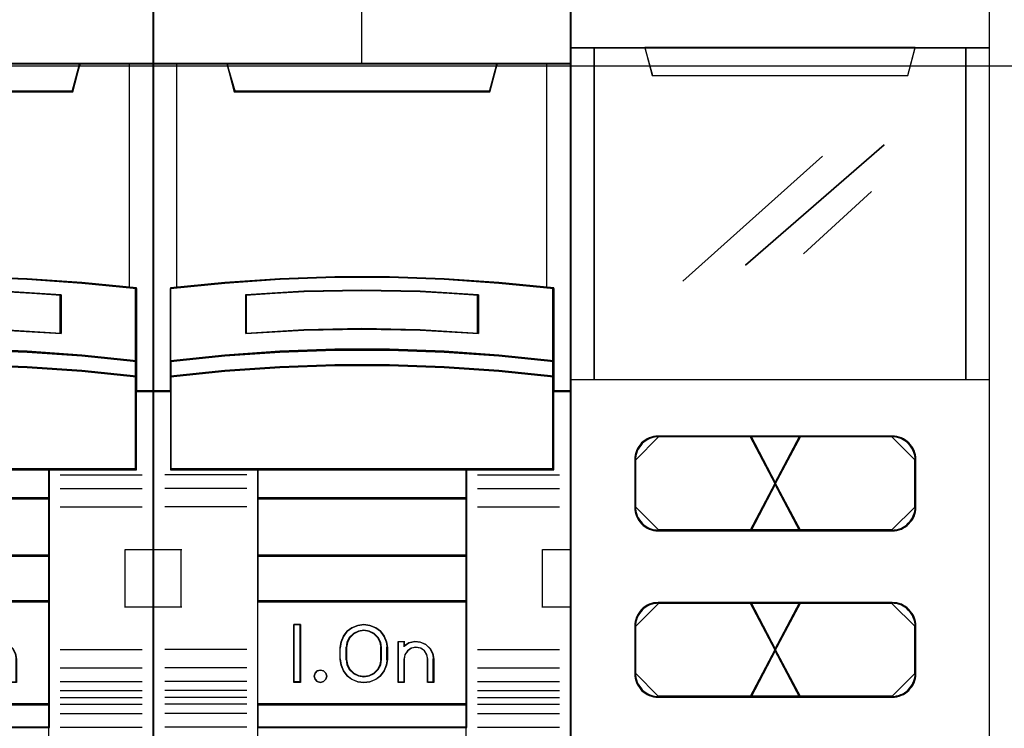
# Model space of a CAD drawing. Header units: millimetres. Extents: x 203 to 3426, y 719 to 2381.
# Tile 181 of 185: x 3387.21 to 3391.6, y 2291.08 to 2294.24. Entities that reach past the tile are written whole.
import ezdxf

# ---------------------------------------------------------------- set-up
doc = ezdxf.new("R2010")
doc.units = ezdxf.units.MM
doc.layers.add('45', color=7, linetype='Continuous')
doc.layers.add('E_Legrand_obudowy', color=7, linetype='Continuous')

# ---------------------------------------------------------------- blocks, each defined once
blk = doc.blocks.new('XL3 160 wnękowa 6x24M')
at = {"layer": 'E_Legrand_obudowy'}
blk.add_lwpolyline([(-215.641, -325.091), (215.545, -325.091), (215.545, -370.033), (-215.641, -370.033), (-215.641, -325.091)], dxfattribs=at)
blk = doc.blocks.new('S301 TX3')
at = {"layer": '45', "color": 7}
for points in [[(17.986, 40.875), (0, 40.875), (0, -40.875), (17.986, -40.875), (17.986, 40.875)], [(7.813, 12.971), (10.173, 12.971), (12.533, 12.883), (14.887, 12.718), (17.241, 12.488), (17.241, 9.351), (17.241, 8.681), (17.241, 8.049), (17.986, 8.049), (17.986, 22.167), (16.985, 22.167), (14.809, 22.167), (14.492, 20.986), (3.495, 20.986), (3.178, 22.167), (1.002, 22.167), (0, 22.167), (0, 8.049), (0.746, 8.049), (0.746, 8.681), (0.746, 9.351), (0.746, 12.488), (3.089, 12.718), (5.454, 12.883), (7.813, 12.971)], [(3.487, 20.951), (14.498, 20.951), (14.815, 22.167), (8.987, 22.167), (3.169, 22.167), (3.487, 20.951)], [(12.532, 9.752), (14.887, 9.591), (17.241, 9.348), (17.241, 12.508), (14.887, 12.741), (12.532, 12.907), (10.172, 12.995), (7.812, 12.995), (5.452, 12.907), (3.087, 12.741), (0.744, 12.508), (0.744, 9.348), (3.087, 9.591), (5.452, 9.752), (7.812, 9.835), (10.172, 9.835), (12.532, 9.752)], [(13.998, 12.22), (13.998, 10.547), (11.495, 10.687), (8.987, 10.732), (6.489, 10.687), (3.986, 10.547), (3.986, 12.22), (6.489, 12.365), (8.987, 12.41), (11.495, 12.365), (13.998, 12.22)], [(11.495, 10.687), (13.998, 10.547), (13.998, 12.22), (11.495, 12.365), (8.987, 12.41), (6.489, 12.365), (3.986, 12.22), (3.986, 10.547), (6.489, 10.687), (8.987, 10.732), (11.495, 10.687)], [(14.887, 9.618), (12.532, 9.782), (10.172, 9.867), (7.812, 9.867), (5.452, 9.782), (3.087, 9.618), (0.744, 9.368), (0.744, 8.678), (3.087, 8.927), (5.452, 9.091), (7.812, 9.176), (10.172, 9.176), (12.532, 9.091), (14.887, 8.927), (17.241, 8.678), (17.241, 9.368), (14.887, 9.618)], [(12.532, 9.116), (10.172, 9.199), (7.812, 9.199), (5.452, 9.116), (3.087, 8.956), (0.744, 8.712), (0.744, 8.077), (0.744, 4.686), (4.495, 4.686), (13.49, 4.686), (17.241, 4.686), (17.241, 8.077), (17.241, 8.712), (14.887, 8.956), (12.532, 9.116)], [(4.486, 3.43), (13.498, 3.43), (13.498, 4.723), (4.486, 4.723), (4.486, 3.43)], [(13.498, 3.468), (4.486, 3.468), (4.486, 0.964), (13.498, 0.964), (13.498, 3.468)], [(13.498, 1.004), (4.486, 1.004), (4.486, -1.002), (13.498, -1.002), (13.498, 1.004)], [(4.486, -5.434), (13.498, -5.434), (13.498, -0.964), (4.486, -0.964), (4.486, -5.434)], [(6.346, -1.977), (6.346, -4.481), (6.052, -4.481), (6.052, -1.977), (6.346, -1.977)], [(10.049, -2.723), (10.089, -2.973), (10.089, -3.485), (10.049, -3.735), (9.942, -3.98), (9.789, -4.191), (9.58, -4.342), (9.331, -4.442), (9.07, -4.481), (8.804, -4.442), (8.556, -4.342), (8.352, -4.191), (8.193, -3.98), (8.086, -3.735), (8.046, -3.485), (8.046, -2.973), (8.086, -2.723), (8.193, -2.478), (8.352, -2.267), (8.556, -2.116), (8.804, -2.016), (9.07, -1.977), (9.331, -2.016), (9.58, -2.116), (9.789, -2.267), (9.942, -2.478), (10.049, -2.723)], [(9.834, -3.486), (9.834, -2.972), (9.794, -2.749), (9.692, -2.536), (9.515, -2.369), (9.304, -2.262), (9.07, -2.223), (8.831, -2.262), (8.62, -2.369), (8.443, -2.536), (8.341, -2.749), (8.301, -2.972), (8.301, -3.486), (8.341, -3.71), (8.443, -3.922), (8.62, -4.09), (8.831, -4.196), (9.07, -4.229), (9.304, -4.196), (9.515, -4.09), (9.692, -3.922), (9.794, -3.71), (9.834, -3.486)], [(11.012, -2.773), (11.263, -2.717), (11.502, -2.74), (11.736, -2.84), (11.918, -3.014), (12.043, -3.232), (12.083, -3.479), (12.083, -4.481), (11.821, -4.481), (11.821, -3.479), (11.781, -3.277), (11.679, -3.115), (11.513, -3.003), (11.308, -2.964), (11.115, -3.003), (10.955, -3.115), (10.836, -3.277), (10.802, -3.479), (10.802, -4.481), (10.551, -4.481), (10.551, -2.717), (10.802, -2.717), (10.802, -2.908), (11.012, -2.773)], [(7.432, -4.079), (7.468, -4.209), (7.432, -4.339), (7.336, -4.439), (7.205, -4.481), (7.062, -4.439), (6.972, -4.339), (6.93, -4.209), (6.972, -4.079), (7.062, -3.979), (7.205, -3.949), (7.336, -3.979), (7.432, -4.079)], [(13.498, -5.395), (4.486, -5.395), (4.486, -6.42), (13.498, -6.42), (13.498, -5.395)]]:
    blk.add_lwpolyline(points, close=True, dxfattribs=at)
at = {"layer": '45', "color": 139}
for points in [[(17.986, 40.875), (0, 40.875), (0, -40.875), (17.986, -40.875), (17.986, 40.875)], [(12.525, 9.098), (10.17, 9.181), (7.815, 9.181), (5.46, 9.098), (3.1, 8.94), (0.761, 8.698), (0.761, 8.068), (0.761, 4.703), (4.505, 4.703), (13.48, 4.703), (17.223, 4.703), (17.223, 8.068), (17.223, 8.698), (14.874, 8.94), (12.525, 9.098)], [(7.468, -4.209), (7.432, -4.079), (7.336, -3.979), (7.205, -3.949), (7.062, -3.979), (6.972, -4.079), (6.93, -4.209), (6.972, -4.339), (7.062, -4.439), (7.205, -4.481), (7.336, -4.439), (7.432, -4.339), (7.468, -4.209)]]:
    blk.add_lwpolyline(points, close=True, dxfattribs=at)
at = {"layer": '45', "color": 59}
for points in [[(17.967, 40.857), (0.018, 40.857), (0.018, -40.855), (17.967, -40.855), (17.967, 40.857)], [(7.815, 12.977), (10.17, 12.977), (12.524, 12.889), (14.873, 12.725), (17.223, 12.494), (17.223, 9.366), (17.223, 8.697), (17.223, 8.067), (17.967, 8.067), (17.967, 22.149), (16.967, 22.149), (14.796, 22.149), (14.479, 20.971), (3.505, 20.971), (3.189, 22.149), (1.018, 22.149), (0.018, 22.149), (0.018, 8.067), (0.762, 8.067), (0.762, 8.697), (0.762, 9.366), (0.762, 12.494), (3.1, 12.725), (5.46, 12.889), (7.815, 12.977)], [(3.487, 20.951), (14.498, 20.951), (14.815, 22.167), (8.987, 22.167), (3.169, 22.167), (3.487, 20.951)], [(12.532, 9.752), (14.887, 9.591), (17.241, 9.348), (17.241, 12.508), (14.887, 12.741), (12.532, 12.907), (10.172, 12.995), (7.812, 12.995), (5.452, 12.907), (3.087, 12.741), (0.744, 12.508), (0.744, 9.348), (3.087, 9.591), (5.452, 9.752), (7.812, 9.835), (10.172, 9.835), (12.532, 9.752)], [(13.998, 12.22), (13.998, 10.547), (11.495, 10.687), (8.987, 10.732), (6.489, 10.687), (3.986, 10.547), (3.986, 12.22), (6.489, 12.365), (8.987, 12.41), (11.495, 12.365), (13.998, 12.22)], [(11.495, 10.687), (13.998, 10.547), (13.998, 12.22), (11.495, 12.365), (8.987, 12.41), (6.489, 12.365), (3.986, 12.22), (3.986, 10.547), (6.489, 10.687), (8.987, 10.732), (11.495, 10.687)], [(11.486, 10.702), (13.98, 10.565), (13.98, 12.205), (11.486, 12.348), (8.987, 12.392), (6.498, 12.348), (4.004, 12.205), (4.004, 10.565), (6.498, 10.702), (8.987, 10.746), (11.486, 10.702)], [(14.887, 9.618), (12.532, 9.782), (10.172, 9.867), (7.812, 9.867), (5.452, 9.782), (3.087, 9.618), (0.744, 9.368), (0.744, 8.678), (3.087, 8.927), (5.452, 9.091), (7.812, 9.176), (10.172, 9.176), (12.532, 9.091), (14.887, 8.927), (17.241, 8.678), (17.241, 9.368), (14.887, 9.618)], [(14.874, 9.608), (12.525, 9.766), (10.17, 9.849), (7.815, 9.849), (5.46, 9.766), (3.1, 9.608), (0.761, 9.366), (0.761, 8.698), (3.1, 8.939), (5.46, 9.098), (7.815, 9.18), (10.17, 9.18), (12.525, 9.098), (14.874, 8.939), (17.223, 8.698), (17.223, 9.366), (14.874, 9.608)], [(12.532, 9.116), (10.172, 9.199), (7.812, 9.199), (5.452, 9.116), (3.087, 8.956), (0.744, 8.712), (0.744, 8.077), (0.744, 4.686), (4.495, 4.686), (13.49, 4.686), (17.241, 4.686), (17.241, 8.077), (17.241, 8.712), (14.887, 8.956), (12.532, 9.116)], [(4.486, 3.43), (13.498, 3.43), (13.498, 4.723), (4.486, 4.723), (4.486, 3.43)], [(4.504, 3.448), (13.48, 3.448), (13.48, 4.705), (4.504, 4.705), (4.504, 3.448)], [(13.498, 3.468), (4.486, 3.468), (4.486, 0.964), (13.498, 0.964), (13.498, 3.468)], [(13.48, 3.45), (4.504, 3.45), (4.504, 0.982), (13.48, 0.982), (13.48, 3.45)], [(13.498, 1.004), (4.486, 1.004), (4.486, -1.002), (13.498, -1.002), (13.498, 1.004)], [(13.48, 0.984), (4.504, 0.984), (4.504, -0.984), (13.48, -0.984), (13.48, 0.984)], [(4.486, -5.434), (13.498, -5.434), (13.498, -0.964), (4.486, -0.964), (4.486, -5.434)], [(6.346, -1.977), (6.346, -4.481), (6.052, -4.481), (6.052, -1.977), (6.346, -1.977)], [(10.049, -2.723), (10.089, -2.973), (10.089, -3.485), (10.049, -3.735), (9.942, -3.98), (9.789, -4.191), (9.58, -4.342), (9.331, -4.442), (9.07, -4.481), (8.804, -4.442), (8.556, -4.342), (8.352, -4.191), (8.193, -3.98), (8.086, -3.735), (8.046, -3.485), (8.046, -2.973), (8.086, -2.723), (8.193, -2.478), (8.352, -2.267), (8.556, -2.116), (8.804, -2.016), (9.07, -1.977), (9.331, -2.016), (9.58, -2.116), (9.789, -2.267), (9.942, -2.478), (10.049, -2.723)], [(9.834, -3.486), (9.834, -2.972), (9.794, -2.749), (9.692, -2.536), (9.515, -2.369), (9.304, -2.262), (9.07, -2.223), (8.831, -2.262), (8.62, -2.369), (8.443, -2.536), (8.341, -2.749), (8.301, -2.972), (8.301, -3.486), (8.341, -3.71), (8.443, -3.922), (8.62, -4.09), (8.831, -4.196), (9.07, -4.229), (9.304, -4.196), (9.515, -4.09), (9.692, -3.922), (9.794, -3.71), (9.834, -3.486)], [(9.815, -3.48), (9.815, -2.976), (9.776, -2.757), (9.676, -2.548), (9.504, -2.384), (9.298, -2.28), (9.07, -2.241), (8.837, -2.28), (8.632, -2.384), (8.459, -2.548), (8.359, -2.757), (8.32, -2.976), (8.32, -3.48), (8.359, -3.7), (8.459, -3.908), (8.632, -4.073), (8.837, -4.177), (9.07, -4.21), (9.298, -4.177), (9.504, -4.073), (9.676, -3.908), (9.776, -3.7), (9.815, -3.48)], [(11.012, -2.773), (11.263, -2.717), (11.502, -2.74), (11.736, -2.84), (11.918, -3.014), (12.043, -3.232), (12.083, -3.479), (12.083, -4.481), (11.821, -4.481), (11.821, -3.479), (11.781, -3.277), (11.679, -3.115), (11.513, -3.003), (11.308, -2.964), (11.115, -3.003), (10.955, -3.115), (10.836, -3.277), (10.802, -3.479), (10.802, -4.481), (10.551, -4.481), (10.551, -2.717), (10.802, -2.717), (10.802, -2.908), (11.012, -2.773)], [(7.432, -4.079), (7.468, -4.209), (7.432, -4.339), (7.336, -4.439), (7.205, -4.481), (7.062, -4.439), (6.972, -4.339), (6.93, -4.209), (6.972, -4.079), (7.062, -3.979), (7.205, -3.949), (7.336, -3.979), (7.432, -4.079)], [(13.498, -5.395), (4.486, -5.395), (4.486, -6.42), (13.498, -6.42), (13.498, -5.395)], [(13.48, -5.415), (4.504, -5.415), (4.504, -6.402), (13.48, -6.402), (13.48, -5.415)]]:
    blk.add_lwpolyline(points, close=True, dxfattribs=at)
at = {"layer": '45', "color": 139}
for points in [[(8.967, 29.354), (8.967, 22.129)], [(0, 22.167), (17.986, 22.167)], [(3.169, 22.167), (3.526, 20.951)], [(14.815, 22.167), (14.46, 20.951)], [(3.487, 20.989), (14.498, 20.989)], [(17.241, 12.476), (14.887, 12.724), (12.532, 12.901), (10.172, 12.995), (7.812, 12.995), (5.452, 12.901), (3.087, 12.724), (0.744, 12.476)], [(0.744, 12.514), (0.744, 4.686)], [(13.998, 12.185), (11.495, 12.357), (8.987, 12.41), (6.489, 12.357), (3.986, 12.185)], [(17.203, 4.686), (17.203, 12.514)], [(3.986, 10.547), (3.986, 12.223)], [(13.961, 10.547), (13.961, 12.223)], [(13.998, 10.547), (11.495, 10.713), (8.987, 10.766), (6.489, 10.713), (3.986, 10.547)], [(17.241, 9.348), (14.887, 9.607), (12.532, 9.778), (10.172, 9.867), (7.812, 9.867), (5.452, 9.778), (3.087, 9.607), (0.744, 9.348)], [(17.241, 8.678), (14.887, 8.938), (12.532, 9.11), (10.172, 9.199), (7.812, 9.199), (5.452, 9.11), (3.087, 8.938), (0.744, 8.678)], [(0.783, 8.087), (0, 8.087)], [(17.986, 8.087), (17.203, 8.087)], [(17.241, 4.723), (0.744, 4.723)], [(4.486, 4.723), (4.486, -6.42)], [(4.486, 4.723), (13.498, 4.723)], [(13.461, 4.723), (13.461, -6.42)], [(4.026, 4.459), (0.5, 4.459)], [(13.961, 4.459), (17.487, 4.459)], [(4.026, 3.874), (0.5, 3.874)], [(13.961, 3.874), (17.487, 3.874)], [(4.486, 3.468), (13.498, 3.468)], [(4.026, 3.091), (0.5, 3.091)], [(13.961, 3.091), (17.487, 3.091)], [(0, 1.25), (1.233, 1.25)], [(1.193, 1.25), (1.193, -1.254)], [(4.486, 1.004), (13.498, 1.004)], [(16.754, -1.254), (16.754, 1.25)], [(16.754, 1.25), (17.986, 1.25)], [(0, -1.216), (1.233, -1.216)], [(4.486, -0.964), (13.498, -0.964)], [(16.754, -1.216), (17.986, -1.216)], [(6.346, -1.977), (6.052, -1.977)], [(6.052, -1.977), (6.052, -4.481)], [(6.308, -1.977), (6.308, -4.481)], [(10.089, -2.996), (10.049, -2.74), (9.942, -2.489), (9.789, -2.273), (9.58, -2.12), (9.331, -2.017), (9.07, -1.977), (8.804, -2.017), (8.556, -2.12), (8.352, -2.273), (8.193, -2.489), (8.086, -2.74), (8.046, -2.996)], [(9.834, -2.996), (9.794, -2.765), (9.692, -2.546), (9.515, -2.373), (9.304, -2.264), (9.07, -2.223), (8.831, -2.264), (8.62, -2.373), (8.443, -2.546), (8.341, -2.765), (8.301, -2.996)], [(8.046, -3.5), (8.046, -2.958)], [(8.301, -3.5), (8.301, -2.958)], [(9.795, -3.5), (9.795, -2.958)], [(10.051, -3.5), (10.051, -2.958)], [(10.551, -2.717), (10.834, -2.717)], [(10.551, -2.717), (10.551, -4.481)], [(10.795, -2.717), (10.795, -2.942)], [(12.083, -3.5), (12.043, -3.247), (11.917, -3.022), (11.734, -2.844), (11.499, -2.74), (11.258, -2.717), (11.007, -2.775), (10.795, -2.913)], [(11.827, -3.5), (11.786, -3.288), (11.683, -3.117), (11.515, -2.999), (11.308, -2.958), (11.112, -2.999), (10.95, -3.117), (10.829, -3.288), (10.795, -3.5)], [(4.026, -3.051), (0.5, -3.051)], [(13.961, -3.051), (17.487, -3.051)], [(8.046, -3.462), (8.086, -3.718), (8.193, -3.969), (8.352, -4.185), (8.556, -4.339), (8.804, -4.441), (9.07, -4.481), (9.331, -4.441), (9.58, -4.339), (9.789, -4.185), (9.942, -3.969), (10.049, -3.718), (10.089, -3.462)], [(8.301, -3.462), (8.341, -3.693), (8.443, -3.912), (8.62, -4.085), (8.831, -4.195), (9.07, -4.229), (9.304, -4.195), (9.515, -4.085), (9.692, -3.912), (9.794, -3.693), (9.834, -3.462)], [(10.795, -3.462), (10.795, -4.481)], [(11.789, -3.462), (11.789, -4.481)], [(12.044, -3.462), (12.044, -4.481)], [(4.026, -3.84), (0.5, -3.84)], [(13.961, -3.84), (17.487, -3.84)], [(4.026, -4.427), (0.5, -4.427)], [(6.346, -4.443), (6.052, -4.443)], [(10.551, -4.443), (10.834, -4.443)], [(11.789, -4.443), (12.083, -4.443)], [(13.961, -4.427), (17.487, -4.427)], [(4.026, -4.826), (0.5, -4.826)], [(13.961, -4.826), (17.487, -4.826)], [(4.026, -5.122), (0.5, -5.122)], [(4.026, -5.407), (0.5, -5.407)], [(4.486, -5.395), (13.498, -5.395)], [(13.961, -5.122), (17.487, -5.122)], [(13.961, -5.407), (17.487, -5.407)], [(4.026, -5.806), (0.5, -5.806)], [(13.961, -5.806), (17.487, -5.806)], [(4.026, -6.399), (0.5, -6.399)], [(4.486, -6.383), (13.498, -6.383)], [(4.486, -6.383), (4.486, -8.003)], [(13.461, -6.383), (13.461, -8.003)], [(13.961, -6.399), (17.487, -6.399)]]:
    blk.add_lwpolyline(points, dxfattribs=at)
at = {"layer": '45', "color": 140}
for points in [[(7.813, 12.971), (10.173, 12.971), (12.533, 12.883), (14.887, 12.718), (17.241, 12.488), (17.241, 9.351), (17.241, 8.681), (17.241, 8.049), (17.986, 8.049), (17.986, 22.167), (16.985, 22.167), (14.809, 22.167), (14.492, 20.986), (3.495, 20.986), (3.178, 22.167), (1.002, 22.167), (0, 22.167), (0, 8.049), (0.746, 8.049), (0.746, 8.681), (0.746, 9.351), (0.746, 12.488), (3.089, 12.718), (5.454, 12.883), (7.813, 12.971)], [(3.506, 20.969), (14.481, 20.969), (14.797, 22.149), (8.988, 22.149), (3.189, 22.149), (3.506, 20.969)]]:
    blk.add_lwpolyline(points, close=True, dxfattribs=at)
for points in [[(1, 22.167), (1, 12.503)], [(16.947, 12.503), (16.947, 22.167)]]:
    blk.add_lwpolyline(points, dxfattribs=at)
blk = doc.blocks.new('L435')
at = {"layer": '45', "color": 7}
for points in [[(0, 41.502), (18.01, 41.502), (18.01, 41.502), (18.01, -41.502), (18.01, -41.502), (0, -41.502), (0, -41.502), (0, 41.502), (0, 41.502)], [(0.004, 41.498), (18.006, 41.498), (18.006, -41.496), (0.004, -41.496), (0.004, 41.498)], [(0, 22.499), (18.01, 22.499), (18.01, 8.193), (0, 8.193), (0, 22.499)], [(0.004, 22.493), (18.006, 22.493), (18.006, 8.198), (0.004, 8.198), (0.004, 22.493)], [(3.182, 22.499), (3.503, 21.29), (3.503, 21.29), (14.506, 21.29), (14.506, 21.29), (14.828, 22.499), (3.182, 22.499)], [(3.186, 22.493), (3.507, 21.295), (14.503, 21.295), (14.824, 22.493), (3.186, 22.493)]]:
    blk.add_lwpolyline(points, close=True, dxfattribs=at)
at = {"layer": '45', "color": 4}
for points in [[(1.003, 22.499), (1.003, 8.193), (1.003, 22.499)], [(16.996, 8.193), (16.996, 22.499), (16.996, 8.193)]]:
    blk.add_lwpolyline(points, close=True, dxfattribs=at)
at = {"layer": '45', "color": 253}
for points in [[(7.521, 13.129), (13.482, 18.306), (7.521, 13.129)], [(4.825, 12.445), (10.838, 17.821), (4.825, 12.445)], [(10.015, 13.619), (12.945, 16.307), (10.015, 13.619)]]:
    blk.add_lwpolyline(points, close=True, dxfattribs=at)
at = {"layer": '45', "color": 1}
for points in [[(3.761, 1.692), (7.761, 1.692), (8.829, 3.729), (7.761, 5.771), (3.761, 5.771), (3.661, 5.766), (3.561, 5.754), (3.466, 5.73), (3.372, 5.694), (3.283, 5.653), (3.201, 5.599), (3.118, 5.54), (3.042, 5.475), (2.983, 5.397), (2.924, 5.32), (2.865, 5.231), (2.823, 5.142), (2.788, 5.047), (2.764, 4.952), (2.753, 4.851), (2.747, 4.75), (2.747, 2.713), (2.753, 2.612), (2.764, 2.512), (2.788, 2.417), (2.823, 2.322), (2.865, 2.232), (2.924, 2.143), (2.983, 2.066), (3.042, 1.989), (3.118, 1.924), (3.201, 1.864), (3.283, 1.811), (3.372, 1.769), (3.466, 1.734), (3.561, 1.71), (3.661, 1.698), (3.761, 1.692)], [(3.791, 5.748), (3.69, 5.742), (3.589, 5.73), (3.494, 5.707), (3.399, 5.671), (3.31, 5.629), (3.227, 5.576), (3.144, 5.516), (3.067, 5.451), (3.007, 5.374), (2.948, 5.297), (2.889, 5.207), (2.847, 5.118), (2.811, 5.023), (2.788, 4.928), (2.776, 4.827), (2.77, 4.726), (3.791, 5.748)], [(3.782, 1.724), (7.742, 1.724), (8.799, 3.729), (7.742, 5.739), (3.782, 5.739), (3.682, 5.733), (3.583, 5.722), (3.49, 5.698), (3.396, 5.663), (3.309, 5.622), (3.227, 5.57), (3.145, 5.511), (3.069, 5.447), (3.011, 5.371), (2.952, 5.295), (2.894, 5.207), (2.853, 5.12), (2.818, 5.026), (2.795, 4.933), (2.783, 4.833), (2.777, 4.734), (2.777, 2.73), (2.783, 2.63), (2.795, 2.531), (2.818, 2.437), (2.853, 2.344), (2.894, 2.256), (2.952, 2.169), (3.011, 2.093), (3.069, 2.017), (3.145, 1.952), (3.227, 1.894), (3.309, 1.841), (3.396, 1.8), (3.49, 1.765), (3.583, 1.742), (3.682, 1.73), (3.782, 1.724)], [(13.821, 5.748), (3.773, 5.748), (13.821, 5.748)], [(7.709, 5.771), (8.798, 3.697), (9.892, 5.771), (7.709, 5.771)], [(7.709, 5.771), (8.798, 3.697), (9.892, 5.771), (7.709, 5.771)], [(7.709, 5.771), (8.798, 3.697), (9.892, 5.771), (7.709, 5.771)], [(8.798, 3.697), (9.892, 5.771), (7.709, 5.771), (8.798, 3.697)], [(7.709, 5.771), (8.798, 3.697), (9.892, 5.771), (7.709, 5.771)], [(7.733, 5.748), (9.868, 1.715), (7.733, 5.748)], [(9.868, 5.748), (7.733, 1.715), (9.868, 5.748)], [(7.74, 5.739), (8.798, 3.727), (9.861, 5.739), (7.74, 5.739)], [(7.74, 5.739), (8.798, 3.727), (9.861, 5.739), (7.74, 5.739)], [(8.765, 3.729), (9.839, 1.692), (13.834, 1.692), (13.934, 1.698), (14.034, 1.71), (14.135, 1.74), (14.229, 1.769), (14.324, 1.817), (14.406, 1.864), (14.483, 1.924), (14.554, 1.989), (14.613, 2.06), (14.672, 2.143), (14.731, 2.227), (14.772, 2.316), (14.807, 2.411), (14.831, 2.506), (14.849, 2.607), (14.855, 2.713), (14.855, 4.75), (14.849, 4.857), (14.831, 4.958), (14.807, 5.053), (14.772, 5.148), (14.731, 5.237), (14.672, 5.32), (14.613, 5.403), (14.554, 5.475), (14.483, 5.54), (14.406, 5.599), (14.324, 5.647), (14.229, 5.694), (14.135, 5.724), (14.034, 5.754), (13.934, 5.766), (13.834, 5.771), (9.839, 5.771), (8.765, 3.729)], [(8.797, 3.729), (9.86, 1.724), (13.814, 1.724), (13.913, 1.73), (14.012, 1.742), (14.112, 1.771), (14.205, 1.8), (14.299, 1.847), (14.38, 1.894), (14.456, 1.952), (14.526, 2.017), (14.585, 2.087), (14.643, 2.169), (14.702, 2.25), (14.742, 2.338), (14.777, 2.432), (14.801, 2.525), (14.818, 2.624), (14.824, 2.73), (14.824, 4.734), (14.818, 4.839), (14.801, 4.939), (14.777, 5.032), (14.742, 5.126), (14.702, 5.213), (14.643, 5.295), (14.585, 5.377), (14.526, 5.447), (14.456, 5.511), (14.38, 5.57), (14.299, 5.616), (14.205, 5.663), (14.112, 5.692), (14.012, 5.722), (13.913, 5.733), (13.814, 5.739), (9.86, 5.739), (8.797, 3.729)], [(14.831, 4.726), (14.825, 4.833), (14.808, 4.934), (14.784, 5.029), (14.748, 5.124), (14.707, 5.213), (14.647, 5.297), (14.588, 5.38), (14.529, 5.451), (14.457, 5.516), (14.38, 5.576), (14.297, 5.623), (14.202, 5.671), (14.107, 5.701), (14.006, 5.73), (13.906, 5.742), (13.805, 5.748), (14.831, 4.726)], [(2.77, 4.742), (2.77, 2.721), (2.77, 4.742)], [(14.813, 2.721), (14.813, 4.742), (14.813, 2.721)], [(9.892, 1.692), (8.798, 3.761), (7.709, 1.692), (9.892, 1.692)], [(9.892, 1.692), (8.798, 3.761), (7.709, 1.692), (9.892, 1.692)], [(8.798, 3.761), (7.709, 1.692), (9.892, 1.692), (8.798, 3.761)], [(9.892, 1.692), (8.798, 3.761), (7.709, 1.692), (9.892, 1.692)], [(8.798, 3.761), (7.709, 1.692), (9.892, 1.692), (8.798, 3.761)], [(9.861, 1.724), (8.798, 3.729), (7.74, 1.724), (9.861, 1.724)], [(9.861, 1.724), (8.798, 3.729), (7.74, 1.724), (9.861, 1.724)], [(8.798, 3.729), (7.74, 1.724), (9.861, 1.724), (8.798, 3.729)], [(9.861, 1.724), (8.798, 3.729), (7.74, 1.724), (9.861, 1.724)], [(8.798, 3.729), (7.74, 1.724), (9.861, 1.724), (8.798, 3.729)], [(2.77, 2.738), (2.776, 2.637), (2.788, 2.536), (2.811, 2.44), (2.847, 2.345), (2.889, 2.256), (2.948, 2.167), (3.007, 2.09), (3.067, 2.013), (3.144, 1.947), (3.227, 1.888), (3.31, 1.834), (3.399, 1.793), (3.494, 1.757), (3.589, 1.733), (3.69, 1.721), (3.791, 1.715), (2.77, 2.738)], [(13.805, 1.715), (13.906, 1.721), (14.006, 1.733), (14.107, 1.763), (14.202, 1.793), (14.297, 1.84), (14.38, 1.888), (14.457, 1.947), (14.529, 2.013), (14.588, 2.084), (14.647, 2.167), (14.707, 2.25), (14.748, 2.339), (14.784, 2.434), (14.808, 2.53), (14.825, 2.631), (14.831, 2.738), (13.805, 1.715)], [(13.821, 1.733), (3.773, 1.733), (13.821, 1.733)], [(7.742, -1.424), (3.782, -1.424), (3.682, -1.43), (3.583, -1.442), (3.49, -1.465), (3.396, -1.5), (3.309, -1.541), (3.227, -1.594), (3.145, -1.652), (3.069, -1.717), (3.011, -1.793), (2.952, -1.869), (2.894, -1.956), (2.853, -2.044), (2.818, -2.138), (2.795, -2.231), (2.783, -2.331), (2.777, -2.43), (2.777, -4.435), (2.783, -4.535), (2.795, -4.634), (2.818, -4.728), (2.853, -4.821), (2.894, -4.909), (2.952, -4.991), (3.011, -5.073), (3.069, -5.149), (3.145, -5.213), (3.227, -5.271), (3.309, -5.324), (3.396, -5.365), (3.49, -5.4), (3.583, -5.423), (3.682, -5.435), (3.782, -5.441), (7.742, -5.441), (8.799, -3.43), (7.742, -1.424)], [(7.74, -1.424), (8.798, -3.431), (9.861, -1.424), (7.74, -1.424)]]:
    blk.add_lwpolyline(points, close=True, dxfattribs=at)
at = {"layer": '45', "color": 2}
for points in [[(7.74, 5.739), (8.798, 3.727), (9.861, 5.739), (7.74, 5.739)], [(7.74, 5.739), (8.798, 3.727), (9.861, 5.739), (7.74, 5.739)], [(7.761, -1.394), (3.761, -1.394), (3.661, -1.4), (3.561, -1.412), (3.466, -1.435), (3.372, -1.471), (3.283, -1.513), (3.201, -1.566), (3.118, -1.625), (3.042, -1.691), (2.983, -1.768), (2.924, -1.845), (2.865, -1.934), (2.823, -2.023), (2.788, -2.118), (2.764, -2.213), (2.753, -2.314), (2.747, -2.415), (2.747, -4.451), (2.753, -4.552), (2.764, -4.652), (2.788, -4.747), (2.823, -4.842), (2.865, -4.931), (2.924, -5.014), (2.983, -5.098), (3.042, -5.175), (3.118, -5.24), (3.201, -5.299), (3.283, -5.353), (3.372, -5.394), (3.466, -5.43), (3.561, -5.454), (3.661, -5.466), (3.761, -5.472), (7.761, -5.472), (8.829, -3.43), (7.761, -1.394)], [(3.791, -1.417), (3.69, -1.423), (3.589, -1.435), (3.494, -1.459), (3.399, -1.495), (3.31, -1.536), (3.227, -1.59), (3.144, -1.649), (3.067, -1.714), (3.007, -1.792), (2.948, -1.869), (2.889, -1.958), (2.847, -2.047), (2.811, -2.142), (2.788, -2.237), (2.776, -2.338), (2.77, -2.439), (3.791, -1.417)], [(13.821, -1.417), (3.773, -1.417), (13.821, -1.417)], [(7.709, -1.394), (8.798, -3.461), (9.892, -1.394), (7.709, -1.394)], [(7.709, -1.394), (8.798, -3.461), (9.892, -1.394), (7.709, -1.394)], [(7.709, -1.394), (8.798, -3.461), (9.892, -1.394), (7.709, -1.394)], [(7.709, -1.394), (8.798, -3.461), (9.892, -1.394), (7.709, -1.394)], [(7.733, -1.417), (9.868, -5.448), (7.733, -1.417)], [(9.868, -1.417), (7.733, -5.448), (9.868, -1.417)], [(7.74, -1.424), (8.798, -3.431), (9.861, -1.424), (7.74, -1.424)], [(9.839, -1.394), (8.765, -3.43), (9.839, -5.472), (13.834, -5.472), (13.934, -5.466), (14.034, -5.448), (14.135, -5.424), (14.229, -5.388), (14.324, -5.347), (14.406, -5.299), (14.483, -5.24), (14.554, -5.175), (14.613, -5.098), (14.672, -5.02), (14.731, -4.937), (14.772, -4.848), (14.807, -4.753), (14.831, -4.658), (14.849, -4.557), (14.855, -4.451), (14.855, -2.415), (14.849, -2.308), (14.831, -2.207), (14.807, -2.112), (14.772, -2.017), (14.731, -1.928), (14.672, -1.845), (14.613, -1.762), (14.554, -1.691), (14.483, -1.625), (14.406, -1.566), (14.324, -1.519), (14.229, -1.471), (14.135, -1.441), (14.034, -1.412), (13.934, -1.4), (13.834, -1.394), (9.839, -1.394)], [(9.86, -1.424), (8.797, -3.43), (9.86, -5.441), (13.814, -5.441), (13.913, -5.435), (14.012, -5.418), (14.112, -5.394), (14.205, -5.359), (14.299, -5.318), (14.38, -5.271), (14.456, -5.213), (14.526, -5.149), (14.585, -5.073), (14.643, -4.997), (14.702, -4.915), (14.742, -4.827), (14.777, -4.734), (14.801, -4.64), (14.818, -4.541), (14.824, -4.435), (14.824, -2.43), (14.818, -2.325), (14.801, -2.225), (14.777, -2.132), (14.742, -2.038), (14.702, -1.951), (14.643, -1.869), (14.585, -1.787), (14.526, -1.717), (14.456, -1.652), (14.38, -1.594), (14.299, -1.547), (14.205, -1.5), (14.112, -1.471), (14.012, -1.442), (13.913, -1.43), (13.814, -1.424), (9.86, -1.424)], [(14.831, -2.439), (14.825, -2.332), (14.808, -2.231), (14.784, -2.136), (14.748, -2.041), (14.707, -1.952), (14.647, -1.869), (14.588, -1.786), (14.529, -1.714), (14.457, -1.649), (14.38, -1.59), (14.297, -1.542), (14.202, -1.495), (14.107, -1.465), (14.006, -1.435), (13.906, -1.423), (13.805, -1.417), (14.831, -2.439)], [(2.77, -2.421), (2.77, -4.444), (2.77, -2.421)], [(14.813, -4.444), (14.813, -2.421), (14.813, -4.444)], [(9.892, -5.472), (8.798, -3.399), (7.709, -5.472), (9.892, -5.472)], [(9.892, -5.472), (8.798, -3.399), (7.709, -5.472), (9.892, -5.472)], [(8.798, -3.399), (7.709, -5.472), (9.892, -5.472), (8.798, -3.399)], [(8.798, -3.399), (7.709, -5.472), (9.892, -5.472), (8.798, -3.399)], [(9.861, -5.441), (8.798, -3.429), (7.74, -5.441), (9.861, -5.441)], [(9.861, -5.441), (8.798, -3.429), (7.74, -5.441), (9.861, -5.441)], [(8.798, -3.429), (7.74, -5.441), (9.861, -5.441), (8.798, -3.429)], [(8.798, -3.429), (7.74, -5.441), (9.861, -5.441), (8.798, -3.429)], [(2.77, -4.426), (2.776, -4.527), (2.788, -4.628), (2.811, -4.723), (2.847, -4.818), (2.889, -4.907), (2.948, -4.991), (3.007, -5.074), (3.067, -5.151), (3.144, -5.216), (3.227, -5.276), (3.31, -5.329), (3.399, -5.371), (3.494, -5.407), (3.589, -5.43), (3.69, -5.442), (3.791, -5.448), (2.77, -4.426)], [(13.805, -5.448), (13.906, -5.442), (14.006, -5.424), (14.107, -5.401), (14.202, -5.365), (14.297, -5.323), (14.38, -5.276), (14.457, -5.216), (14.529, -5.151), (14.588, -5.074), (14.647, -4.997), (14.707, -4.913), (14.748, -4.824), (14.784, -4.729), (14.808, -4.634), (14.825, -4.533), (14.831, -4.426), (13.805, -5.448)], [(13.821, -5.432), (3.773, -5.432), (13.821, -5.432)]]:
    blk.add_lwpolyline(points, close=True, dxfattribs=at)
at = {"layer": '45', "color": 3}
for points in [[(8.798, 3.727), (9.861, 5.739), (7.74, 5.739), (8.798, 3.727)], [(7.74, -1.424), (8.798, -3.431), (9.861, -1.424), (7.74, -1.424)], [(7.74, -1.424), (8.798, -3.431), (9.861, -1.424), (7.74, -1.424)]]:
    blk.add_lwpolyline(points, close=True, dxfattribs=at)
blk = doc.blocks.new('G$C3556625F')
at = {"linetype": 'Continuous', "xscale": 0.103478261, "yscale": 0.103478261, "zscale": 0.103478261}
blk.add_blockref('L435', (-51.3557, 84.6463), dxfattribs=at)
at = {"xscale": 0.103478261, "yscale": 0.103478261, "zscale": 0.103478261}
for p in [(-55.0757, 84.609), (-53.2166, 84.609)]:
    blk.add_blockref('S301 TX3', p, dxfattribs=at)
at = {"layer": 'E_Legrand_obudowy', "color": 67, "true_color": 0x727430, "xscale": 0.1, "yscale": 0.1, "zscale": 0.1}
blk.add_blockref('XL3 160 wnękowa 6x24M', (-68.6374, 119.4025), dxfattribs=at)

msp = doc.modelspace()

# ---------------------------------------------------------------- block references
msp.add_blockref('G$C3556625F', (3441.0223, 2207.1429))

doc.saveas('drawing.dxf')
